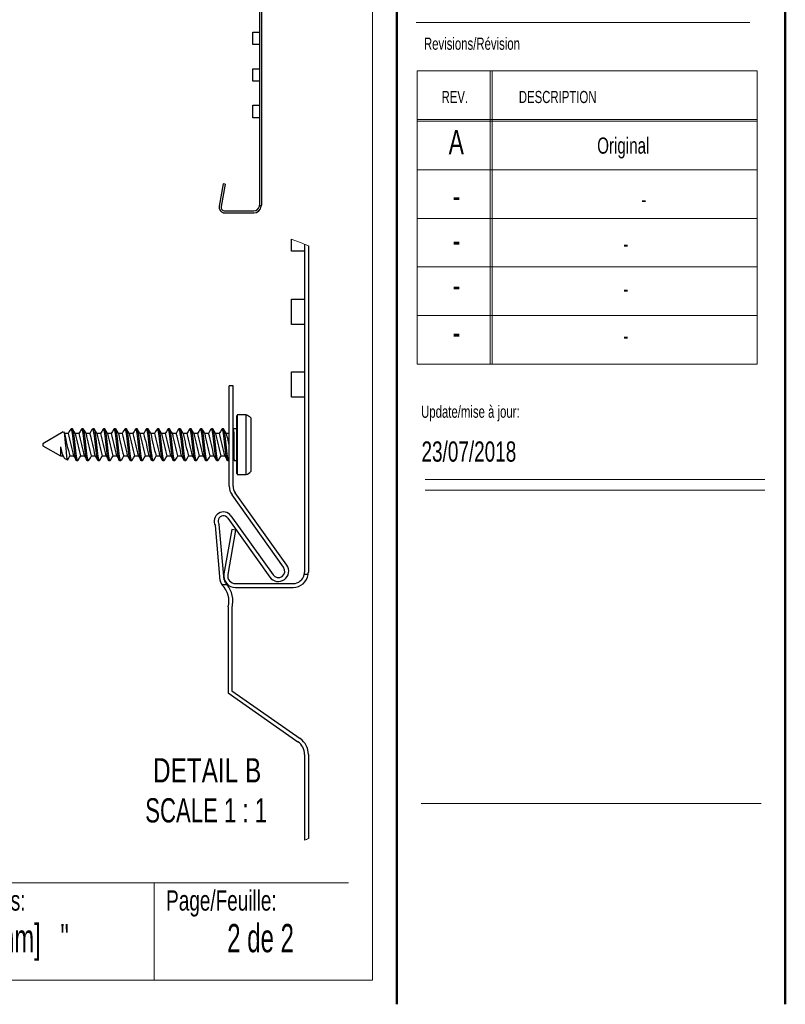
# Paper-space layout 'Sheet3' of a CAD drawing. Header units: inches. Extents: x 0.5 to 19.2, y -4 to 10.7.
# Tile 25 of 27: x 12.4 to 16.4, y 0.4 to 5.5. Entities that reach past the tile are written whole.
import ezdxf

# ---------------------------------------------------------------- set-up
doc = ezdxf.new("R2010")
doc.units = ezdxf.units.IN
doc.header["$MEASUREMENT"] = 0
doc.layers.add('FORMAT', color=7, linetype='Continuous')
doc.styles.add('SLDTEXTSTYLE0', font='TXT', dxfattribs={"width": 0.7})
doc.styles.add('SLDTEXTSTYLE1', font='TXT', dxfattribs={"width": 0.633333})
doc.styles.add('SLDTEXTSTYLE2', font='TXT', dxfattribs={"width": 0.625})
doc.styles.add('SLDTEXTSTYLE3', font='TXT', dxfattribs={"width": 0.75})
doc.styles.add('SLDTEXTSTYLE4', font='TXT', dxfattribs={"width": 0.681818})

# ---------------------------------------------------------------- blocks, each defined once
blk = doc.blocks.new('SW_NOTE_7')
at = {"layer": 'FORMAT', "color": 0, "char_height": 0.125, "attachment_point": 2}
for s, insert, style in [('DETAIL B', (0.3262, 0.1611), 'SLDTEXTSTYLE3'), ('SCALE 1 : 1', (0.3213, -0.0449), 'SLDTEXTSTYLE4')]:
    blk.add_mtext(s, dxfattribs=dict(at, insert=insert, style=style))

psp = doc.layouts.new('Sheet3')

# ---------------------------------------------------------------- linework, layer by layer
at = {"color": 7, "linetype": 'Continuous', "lineweight": 50}
for p, q in [((14.3762516, 10.6939449), (14.3762516, 0.3920732)), ((16.3762516, 0.3920732), (16.3762516, 10.6420732))]:
    psp.add_line(p, q, dxfattribs=at)
at = {"color": 7, "linetype": 'Continuous', "lineweight": 18}
for p, q in [((14.2512516, 10.5170732), (14.2512516, 0.5170732)), ((14.4754278, 5.446808), (16.192868, 5.446808)), ((14.4811999, 5.1987495), (16.2311999, 5.1987495)), ((14.4811999, 5.1987495), (14.4811999, 3.6887495)), ((14.8561999, 5.1987495), (14.8561999, 3.6887495)), ((14.8661999, 5.1987495), (14.8661999, 3.6887495)), ((16.2311999, 5.1987495), (16.2311999, 3.6887495)), ((14.4811999, 4.9487495), (16.2311999, 4.9487495)), ((14.4811999, 4.9387495), (16.2311999, 4.9387495)), ((14.4811999, 4.6887495), (16.2311999, 4.6887495)), ((16.2311999, 4.4387495), (14.4811999, 4.4387495)), ((14.4811999, 4.1887495), (16.2311999, 4.1887495)), ((16.2311999, 3.9387495), (14.4811999, 3.9387495)), ((14.4811999, 3.6887495), (16.2311999, 3.6887495)), ((14.5215385, 3.094666), (16.2715385, 3.094666)), ((14.5215385, 3.0386495), (16.2715385, 3.0386495)), ((0.7512516, 1.0170732), (14.1262516, 1.0170732)), ((13.1262516, 1.0170732), (13.1262516, 0.5170732)), ((14.2512516, 0.5170732), (0.6262516, 0.5170732))]:
    psp.add_line(p, q, dxfattribs=at)
at = {"color": 7, "linetype": 'Continuous', "lineweight": 25}
for p, q in [((13.6684463, 6.7016712), (13.6684463, 4.5067893)), ((13.6784463, 6.7016712), (13.6784463, 4.5067893)), ((13.6351392, 5.3333289), (13.6351392, 5.3982896)), ((13.6351392, 5.3982896), (13.6684463, 5.3982896)), ((13.6684463, 5.3333289), (13.6351392, 5.3333289)), ((13.6351392, 5.1445841), (13.6351392, 5.2095447)), ((13.6351392, 5.2095447), (13.6684463, 5.2095447)), ((13.6684463, 5.1445841), (13.6351392, 5.1445841)), ((13.6351392, 4.9573447), (13.6351392, 5.0223053)), ((13.6351392, 5.0223053), (13.6684463, 5.0223053)), ((13.6684463, 4.9573447), (13.6351392, 4.9573447)), ((13.481404, 4.6167935), (13.4611807, 4.5021015)), ((13.4912521, 4.615057), (13.4710288, 4.5003651)), ((13.4912521, 4.615057), (13.481404, 4.6167935)), ((13.4904148, 4.4772617), (13.6389187, 4.4772617)), ((13.4904148, 4.4672617), (13.6389187, 4.4672617)), ((13.6780174, 4.5009825), (13.6678697, 4.5009825)), ((13.8336915, 4.2707062), (13.8336915, 4.3310157)), ((13.9003057, 4.2707062), (13.8336915, 4.2707062)), ((13.9003057, 4.3056758), (13.9003057, 2.617627)), ((13.9203057, 4.2974183), (13.9203057, 2.617627)), ((13.8336915, 3.8932164), (13.8336915, 4.0231378)), ((13.8336915, 4.0231378), (13.9003057, 4.0231378)), ((13.9003057, 3.8932164), (13.8336915, 3.8932164)), ((13.8336915, 3.5187376), (13.8336915, 3.648659)), ((13.8336915, 3.648659), (13.9003057, 3.648659)), ((13.5126383, 3.0603626), (13.5126383, 3.5771698)), ((13.5326383, 3.5771698), (13.5126383, 3.5771698)), ((13.5326383, 3.0603626), (13.5326383, 3.5771698)), ((13.9003057, 3.5187376), (13.8336915, 3.5187376)), ((13.5526383, 3.1245159), (13.5526383, 3.422516)), ((13.6004866, 3.4277305), (13.5538306, 3.4277305)), ((13.5538306, 3.4277305), (13.5538306, 3.1193014)), ((13.6004866, 3.1193014), (13.6004866, 3.4277305)), ((13.6236384, 3.4123254), (13.6236384, 3.1347065)), ((12.7054161, 3.3555159), (12.6984717, 3.3555159)), ((12.7609717, 3.3555159), (12.7540272, 3.3555159)), ((12.8165272, 3.3555159), (12.8095828, 3.3555159)), ((12.8720828, 3.3555159), (12.8651384, 3.3555159)), ((12.9276383, 3.3555159), (12.9206939, 3.3555159)), ((12.9831939, 3.3555159), (12.9762495, 3.3555159)), ((13.0387494, 3.3555159), (13.031805, 3.3555159)), ((13.094305, 3.3555159), (13.0873606, 3.3555159)), ((13.1498606, 3.3555159), (13.1429161, 3.3555159)), ((13.2054161, 3.3555159), (13.1984717, 3.3555159)), ((13.2609717, 3.3555159), (13.2540272, 3.3555159)), ((13.3165272, 3.3555159), (13.3095828, 3.3555159)), ((13.3720828, 3.3555159), (13.3651384, 3.3555159)), ((13.4276383, 3.3555159), (13.4206939, 3.3555159)), ((13.4831939, 3.3555159), (13.4762495, 3.3555159)), ((13.5526383, 3.3555159), (13.5326383, 3.3555159)), ((12.658489, 3.3396288), (12.5526383, 3.2785159)), ((12.6644196, 3.3313487), (12.6606883, 3.3376914)), ((12.6846153, 3.3315159), (12.6643212, 3.3315159)), ((12.7401709, 3.3315159), (12.7198767, 3.3315159)), ((12.7957264, 3.3315159), (12.7754323, 3.3315159)), ((12.851282, 3.3315159), (12.8309879, 3.3315159)), ((12.9068375, 3.3315159), (12.8865435, 3.3315159)), ((12.9623931, 3.3315159), (12.942099, 3.3315159)), ((13.0179486, 3.3315159), (12.9976546, 3.3315159)), ((13.0735041, 3.3315159), (13.0532101, 3.3315159)), ((13.1290597, 3.3315159), (13.1087656, 3.3315159)), ((13.1846153, 3.3315159), (13.1643212, 3.3315159)), ((13.2401708, 3.3315159), (13.2198767, 3.3315159)), ((13.2957264, 3.3315159), (13.2754323, 3.3315159)), ((13.351282, 3.3315159), (13.3309879, 3.3315159)), ((13.4068375, 3.3315159), (13.3865434, 3.3315159)), ((13.4623931, 3.3315159), (13.442099, 3.3315159)), ((13.5126383, 3.3315159), (13.4976545, 3.3315159)), ((13.5387495, 3.191516), (13.5387495, 3.3309674)), ((12.5526383, 3.2785159), (12.5526383, 3.268516)), ((12.5526383, 3.268516), (12.6444371, 3.215516)), ((12.6444371, 3.2632759), (12.6444371, 3.215516)), ((13.5346844, 3.2547292), (13.5326383, 3.2682312)), ((13.5346844, 3.2547292), (13.5346844, 3.215516)), ((12.6444371, 3.215516), (12.6561681, 3.215516)), ((12.6560418, 3.2157304), (12.6583726, 3.211769)), ((12.6603752, 3.2083649), (12.6616251, 3.2062406)), ((12.6628129, 3.2049065), (12.6796361, 3.1951938)), ((12.6914947, 3.215516), (12.7117236, 3.215516)), ((12.7470503, 3.215516), (12.7672792, 3.215516)), ((12.8026058, 3.215516), (12.8228348, 3.215516)), ((12.8581614, 3.215516), (12.8783903, 3.215516)), ((12.913717, 3.215516), (12.9339459, 3.215516)), ((12.9692725, 3.215516), (12.9895014, 3.215516)), ((13.0248281, 3.215516), (13.045057, 3.215516)), ((13.0803837, 3.215516), (13.1006125, 3.215516)), ((13.1359392, 3.215516), (13.1561681, 3.215516)), ((13.1914948, 3.215516), (13.2117236, 3.215516)), ((13.2470503, 3.215516), (13.2672792, 3.215516)), ((13.3026059, 3.215516), (13.3228347, 3.215516)), ((13.3581614, 3.215516), (13.3783903, 3.215516)), ((13.413717, 3.215516), (13.4339459, 3.215516)), ((13.4692725, 3.215516), (13.4895014, 3.215516)), ((13.5326383, 3.215516), (13.5346844, 3.215516)), ((13.5346844, 3.215516), (13.5387495, 3.191516)), ((12.7262495, 3.191516), (12.7331939, 3.191516)), ((12.781805, 3.191516), (12.7887494, 3.191516)), ((12.8373606, 3.191516), (12.844305, 3.191516)), ((12.8929161, 3.191516), (12.8998606, 3.191516)), ((12.9484717, 3.191516), (12.9554161, 3.191516)), ((13.0040272, 3.191516), (13.0109717, 3.191516)), ((13.0595828, 3.191516), (13.0665272, 3.191516)), ((13.1151383, 3.191516), (13.1220828, 3.191516)), ((13.1706939, 3.191516), (13.1776383, 3.191516)), ((13.2262494, 3.191516), (13.2331939, 3.191516)), ((13.281805, 3.191516), (13.2887494, 3.191516)), ((13.3373606, 3.191516), (13.344305, 3.191516)), ((13.3929161, 3.191516), (13.3998606, 3.191516)), ((13.4484717, 3.191516), (13.4554161, 3.191516)), ((13.5040272, 3.191516), (13.5109717, 3.191516)), ((13.5387495, 3.191516), (13.5526383, 3.191516)), ((13.5538306, 3.1193014), (13.6004866, 3.1193014)), ((13.7928323, 2.6421156), (13.5272619, 3.0146562)), ((13.8091179, 2.653725), (13.5435475, 3.0262656)), ((13.5053791, 2.8955968), (13.7220476, 2.5916558)), ((13.5216648, 2.9072062), (13.7383332, 2.6032652)), ((13.4659648, 2.5751186), (13.4412911, 2.8566351)), ((13.4858884, 2.5768648), (13.4607927, 2.8631962)), ((13.5262212, 2.8376353), (13.4857746, 2.6082514)), ((13.5459173, 2.8341624), (13.5054708, 2.6047784)), ((13.5459173, 2.8341624), (13.5262212, 2.8376353)), ((13.919448, 2.6060133), (13.8991525, 2.6060133)), ((13.4747776, 2.5535476), (13.5014406, 2.5535476)), ((13.5442427, 2.5585719), (13.8412506, 2.5585719)), ((13.5442427, 2.5385718), (13.8412506, 2.5385718)), ((13.5066049, 2.4288708), (13.5066049, 1.9957999)), ((13.5266049, 2.4288708), (13.5266049, 2.0062113)), ((13.5066049, 1.9957999), (13.8667291, 1.7436384)), ((13.5266049, 2.0062113), (13.8782006, 1.7600214)), ((13.9003057, 1.6791382), (13.9003057, 1.2373093)), ((13.9203057, 1.6791382), (13.9203057, 1.2455669))]:
    psp.add_line(p, q, dxfattribs=at)
at = {"color": 7, "linetype": 'Continuous', "lineweight": 25, "flags": 128}
for points in [[(12.6966389, 3.3538932), (12.6894247, 3.3416587), (12.6833939, 3.3315159)], [(12.7257736, 3.1923628), (12.7226724, 3.1978821), (12.7194274, 3.2152693), (12.7157552, 3.2423539), (12.7123605, 3.2735158), (12.7090294, 3.3041521), (12.7054161, 3.3309674), (12.7052937, 3.3317626), (12.7020487, 3.3491497), (12.6984717, 3.3555159), (12.6966416, 3.352259)], [(12.7349972, 3.1947253), (12.7331939, 3.191516), (12.7296168, 3.1978821), (12.7263719, 3.2152693), (12.7226997, 3.2423539), (12.719305, 3.2735158), (12.7159103, 3.304678), (12.7122381, 3.3317626), (12.7089932, 3.3491497), (12.7054161, 3.3555159)], [(12.7199752, 3.3313487), (12.7128888, 3.3433949), (12.7058021, 3.3554446)], [(12.7521944, 3.3538932), (12.7449802, 3.3416587), (12.7389494, 3.3315159)], [(12.7813292, 3.1923628), (12.778228, 3.1978821), (12.774983, 3.2152693), (12.7713108, 3.2423539), (12.7679161, 3.2735158), (12.764585, 3.3041521), (12.7609717, 3.3309674), (12.7608492, 3.3317626), (12.7576043, 3.3491497), (12.7540272, 3.3555159), (12.7521972, 3.352259)], [(12.7905528, 3.1947253), (12.7887494, 3.191516), (12.7851724, 3.1978821), (12.7819275, 3.2152693), (12.7782552, 3.2423539), (12.7748606, 3.2735158), (12.7714659, 3.304678), (12.7677937, 3.3317626), (12.7645487, 3.3491497), (12.7609717, 3.3555159)], [(12.7755307, 3.3313487), (12.7684443, 3.3433949), (12.7613577, 3.3554446)], [(12.80775, 3.3538932), (12.8005358, 3.3416587), (12.794505, 3.3315159)], [(12.8368847, 3.1923628), (12.8337835, 3.1978821), (12.8305386, 3.2152693), (12.8268664, 3.2423539), (12.8234716, 3.2735158), (12.8201405, 3.3041521), (12.8165272, 3.3309674), (12.8164048, 3.3317626), (12.8131599, 3.3491497), (12.8095828, 3.3555159), (12.8077528, 3.352259)], [(12.8461083, 3.1947253), (12.844305, 3.191516), (12.840728, 3.1978821), (12.837483, 3.2152693), (12.8338108, 3.2423539), (12.8304162, 3.2735158), (12.8270215, 3.304678), (12.8233493, 3.3317626), (12.8201043, 3.3491497), (12.8165272, 3.3555159)], [(12.8310863, 3.3313487), (12.8239999, 3.3433949), (12.8169132, 3.3554446)], [(12.8633055, 3.3538932), (12.8560913, 3.3416587), (12.8500605, 3.3315159)], [(12.8924403, 3.1923628), (12.8893391, 3.1978821), (12.8860941, 3.2152693), (12.8824219, 3.2423539), (12.8790272, 3.2735158), (12.8756961, 3.3041521), (12.8720828, 3.3309674), (12.8719603, 3.3317626), (12.8687154, 3.3491497), (12.8651384, 3.3555159), (12.8633083, 3.352259)], [(12.9016639, 3.1947253), (12.8998606, 3.191516), (12.8962835, 3.1978821), (12.8930386, 3.2152693), (12.8893663, 3.2423539), (12.8859717, 3.2735158), (12.882577, 3.304678), (12.8789048, 3.3317626), (12.8756599, 3.3491497), (12.8720828, 3.3555159)], [(12.8866418, 3.3313487), (12.8795554, 3.3433949), (12.8724688, 3.3554446)], [(12.9188611, 3.3538932), (12.9116469, 3.3416587), (12.9056161, 3.3315159)], [(12.9479959, 3.1923628), (12.9448946, 3.1978821), (12.9416497, 3.2152693), (12.9379775, 3.2423539), (12.9345828, 3.2735158), (12.9312516, 3.3041521), (12.9276383, 3.3309674), (12.9275159, 3.3317626), (12.924271, 3.3491497), (12.9206939, 3.3555159), (12.9188639, 3.352259)], [(12.9572194, 3.1947253), (12.9554161, 3.191516), (12.9518391, 3.1978821), (12.9485941, 3.2152693), (12.9449219, 3.2423539), (12.9415273, 3.2735158), (12.9381326, 3.304678), (12.9344604, 3.3317626), (12.9312154, 3.3491497), (12.9276383, 3.3555159)], [(12.9421974, 3.3313487), (12.935111, 3.3433949), (12.9280243, 3.3554446)], [(12.9744166, 3.3538932), (12.9672024, 3.3416587), (12.9611716, 3.3315159)], [(13.0035514, 3.1923628), (13.0004502, 3.1978821), (12.9972053, 3.2152693), (12.993533, 3.2423539), (12.9901383, 3.2735158), (12.9868072, 3.3041521), (12.9831939, 3.3309674), (12.9830714, 3.3317626), (12.9798265, 3.3491497), (12.9762495, 3.3555159), (12.9744195, 3.352259)], [(13.012775, 3.1947253), (13.0109717, 3.191516), (13.0073947, 3.1978821), (13.0041497, 3.2152693), (13.0004774, 3.2423539), (12.9970828, 3.2735158), (12.9936882, 3.304678), (12.9900159, 3.3317626), (12.986771, 3.3491497), (12.9831939, 3.3555159)], [(12.9977529, 3.3313487), (12.9906666, 3.3433949), (12.9835799, 3.3554446)], [(13.0299722, 3.3538932), (13.022758, 3.3416587), (13.0167272, 3.3315159)], [(13.059107, 3.1923628), (13.0560057, 3.1978821), (13.0527608, 3.2152693), (13.0490886, 3.2423539), (13.0456939, 3.2735158), (13.0423627, 3.3041521), (13.0387494, 3.3309674), (13.038627, 3.3317626), (13.0353821, 3.3491497), (13.031805, 3.3555159), (13.029975, 3.352259)], [(13.0683305, 3.1947253), (13.0665272, 3.191516), (13.0629502, 3.1978821), (13.0597052, 3.2152693), (13.056033, 3.2423539), (13.0526384, 3.2735158), (13.0492437, 3.304678), (13.0455715, 3.3317626), (13.0423265, 3.3491497), (13.0387494, 3.3555159)], [(13.0533085, 3.3313487), (13.0462221, 3.3433949), (13.0391354, 3.3554446)], [(13.0855277, 3.3538932), (13.0783136, 3.3416587), (13.0722828, 3.3315159)], [(13.1146625, 3.1923628), (13.1115613, 3.1978821), (13.1083164, 3.2152693), (13.1046441, 3.2423539), (13.1012495, 3.2735158), (13.0979183, 3.3041521), (13.094305, 3.3309674), (13.0941826, 3.3317626), (13.0909376, 3.3491497), (13.0873606, 3.3555159), (13.0855306, 3.352259)], [(13.1238861, 3.1947253), (13.1220828, 3.191516), (13.1185057, 3.1978821), (13.1152608, 3.2152693), (13.1115886, 3.2423539), (13.1081939, 3.2735158), (13.1047992, 3.304678), (13.101127, 3.3317626), (13.0978821, 3.3491497), (13.094305, 3.3555159)], [(13.108864, 3.3313487), (13.1017776, 3.3433949), (13.094691, 3.3554446)], [(13.1410833, 3.3538932), (13.1338691, 3.3416587), (13.1278384, 3.3315159)], [(13.1702181, 3.1923628), (13.1671168, 3.1978821), (13.1638719, 3.2152693), (13.1601997, 3.2423539), (13.156805, 3.2735158), (13.1534739, 3.3041521), (13.1498606, 3.3309674), (13.1497381, 3.3317626), (13.1464932, 3.3491497), (13.1429161, 3.3555159), (13.1410861, 3.352259)], [(13.1794417, 3.1947253), (13.1776383, 3.191516), (13.1740613, 3.1978821), (13.1708164, 3.2152693), (13.1671441, 3.2423539), (13.1637495, 3.2735158), (13.1603548, 3.304678), (13.1566825, 3.3317626), (13.1534376, 3.3491497), (13.1498606, 3.3555159)], [(13.1644196, 3.3313487), (13.1573332, 3.3433949), (13.1502466, 3.3554446)], [(13.1966388, 3.3538932), (13.1894247, 3.3416587), (13.1833939, 3.3315159)], [(13.2257736, 3.1923628), (13.2226724, 3.1978821), (13.2194275, 3.2152693), (13.2157552, 3.2423539), (13.2123606, 3.2735158), (13.2090294, 3.3041521), (13.2054161, 3.3309674), (13.2052937, 3.3317626), (13.2020487, 3.3491497), (13.1984717, 3.3555159), (13.1966417, 3.352259)], [(13.2349972, 3.1947253), (13.2331939, 3.191516), (13.2296168, 3.1978821), (13.2263719, 3.2152693), (13.2226997, 3.2423539), (13.219305, 3.2735158), (13.2159103, 3.304678), (13.2122381, 3.3317626), (13.2089932, 3.3491497), (13.2054161, 3.3555159)], [(13.2199751, 3.3313487), (13.2128887, 3.3433949), (13.2058021, 3.3554446)], [(13.2521944, 3.3538932), (13.2449803, 3.3416587), (13.2389495, 3.3315159)], [(13.2813292, 3.1923628), (13.278228, 3.1978821), (13.274983, 3.2152693), (13.2713108, 3.2423539), (13.2679161, 3.2735158), (13.264585, 3.3041521), (13.2609717, 3.3309674), (13.2608492, 3.3317626), (13.2576043, 3.3491497), (13.2540272, 3.3555159), (13.2521972, 3.352259)], [(13.2905528, 3.1947253), (13.2887494, 3.191516), (13.2851724, 3.1978821), (13.2819275, 3.2152693), (13.2782552, 3.2423539), (13.2748606, 3.2735158), (13.2714659, 3.304678), (13.2677937, 3.3317626), (13.2645487, 3.3491497), (13.2609717, 3.3555159)], [(13.2755307, 3.3313487), (13.2684443, 3.3433949), (13.2613577, 3.3554446)], [(13.3077499, 3.3538932), (13.3005358, 3.3416587), (13.294505, 3.3315159)], [(13.3368847, 3.1923628), (13.3337835, 3.1978821), (13.3305386, 3.2152693), (13.3268663, 3.2423539), (13.3234717, 3.2735158), (13.3201405, 3.3041521), (13.3165272, 3.3309674), (13.3164048, 3.3317626), (13.3131598, 3.3491497), (13.3095828, 3.3555159), (13.3077528, 3.352259)], [(13.3461083, 3.1947253), (13.344305, 3.191516), (13.3407279, 3.1978821), (13.337483, 3.2152693), (13.3338108, 3.2423539), (13.3304161, 3.2735158), (13.3270214, 3.304678), (13.3233492, 3.3317626), (13.3201043, 3.3491497), (13.3165272, 3.3555159)], [(13.3310862, 3.3313487), (13.3239999, 3.3433949), (13.3169132, 3.3554446)], [(13.3633055, 3.3538932), (13.3560914, 3.3416587), (13.3500606, 3.3315159)], [(13.3924403, 3.1923628), (13.3893391, 3.1978821), (13.3860941, 3.2152693), (13.3824219, 3.2423539), (13.3790272, 3.2735158), (13.3756961, 3.3041521), (13.3720828, 3.3309674), (13.3719603, 3.3317626), (13.3687154, 3.3491497), (13.3651384, 3.3555159), (13.3633083, 3.352259)], [(13.4016639, 3.1947253), (13.3998606, 3.191516), (13.3962835, 3.1978821), (13.3930386, 3.2152693), (13.3893663, 3.2423539), (13.3859717, 3.2735158), (13.382577, 3.304678), (13.3789048, 3.3317626), (13.3756598, 3.3491497), (13.3720828, 3.3555159)], [(13.3866418, 3.3313487), (13.3795554, 3.3433949), (13.3724688, 3.3554446)], [(13.4188611, 3.3538932), (13.4116469, 3.3416587), (13.4056161, 3.3315159)], [(13.4479958, 3.1923628), (13.4448946, 3.1978821), (13.4416497, 3.2152693), (13.4379775, 3.2423539), (13.4345828, 3.2735158), (13.4312516, 3.3041521), (13.4276383, 3.3309674), (13.4275159, 3.3317626), (13.424271, 3.3491497), (13.4206939, 3.3555159), (13.4188639, 3.352259)], [(13.4572194, 3.1947253), (13.4554161, 3.191516), (13.4518391, 3.1978821), (13.4485941, 3.2152693), (13.4449219, 3.2423539), (13.4415272, 3.2735158), (13.4381326, 3.304678), (13.4344603, 3.3317626), (13.4312154, 3.3491497), (13.4276383, 3.3555159)], [(13.4421974, 3.3313487), (13.435111, 3.3433949), (13.4280244, 3.3554446)], [(13.4744166, 3.3538932), (13.4672025, 3.3416587), (13.4611717, 3.3315159)], [(13.5035514, 3.1923628), (13.5004502, 3.1978821), (13.4972052, 3.2152693), (13.493533, 3.2423539), (13.4901383, 3.2735158), (13.4868072, 3.3041521), (13.4831939, 3.3309674), (13.4830715, 3.3317626), (13.4798265, 3.3491497), (13.4762495, 3.3555159), (13.4744195, 3.352259)], [(13.512775, 3.1947253), (13.5109717, 3.191516), (13.5073946, 3.1978821), (13.5041497, 3.2152693), (13.5004775, 3.2423539), (13.4970828, 3.2735158), (13.4936881, 3.304678), (13.4900159, 3.3317626), (13.486771, 3.3491497), (13.4831939, 3.3555159)], [(13.4977529, 3.3313487), (13.4906665, 3.3433949), (13.4835799, 3.3554446)], [(12.6593323, 3.3393106), (12.6598737, 3.3397632), (12.6620627, 3.3341961), (12.6641353, 3.3219), (12.6664499, 3.3033692), (12.6686799, 3.2808845), (12.6707418, 3.2572002), (12.6730295, 3.2340216), (12.6752934, 3.2144579), (12.6773561, 3.2011504), (12.6796132, 3.1952181), (12.6811203, 3.1969734)], [(12.6794444, 3.1930909), (12.6866552, 3.2053201), (12.6927162, 3.215516)], [(12.7115974, 3.2157304), (12.7186869, 3.2036804), (12.7257766, 3.1916231)], [(12.7349999, 3.1930909), (12.7422108, 3.2053201), (12.7482717, 3.215516)], [(12.767153, 3.2157304), (12.7742424, 3.2036804), (12.7813321, 3.1916231)], [(12.7905555, 3.1930909), (12.7977663, 3.2053201), (12.8038273, 3.215516)], [(12.8227085, 3.2157304), (12.829798, 3.2036804), (12.8368877, 3.1916231)], [(12.846111, 3.1930909), (12.8533219, 3.2053201), (12.8593829, 3.215516)], [(12.8782641, 3.2157304), (12.8853535, 3.2036804), (12.8924432, 3.1916231)], [(12.9016666, 3.1930909), (12.9088774, 3.2053201), (12.9149384, 3.215516)], [(12.9338197, 3.2157304), (12.9409091, 3.2036804), (12.9479988, 3.1916231)], [(12.9572221, 3.1930909), (12.964433, 3.2053201), (12.970494, 3.215516)], [(12.9893752, 3.2157304), (12.9964646, 3.2036804), (13.0035543, 3.1916231)], [(13.0127777, 3.1930909), (13.0199886, 3.2053201), (13.0260495, 3.215516)], [(13.0449308, 3.2157304), (13.0520202, 3.2036804), (13.0591099, 3.1916231)], [(13.0683333, 3.1930909), (13.0755441, 3.2053201), (13.081605, 3.215516)], [(13.1004863, 3.2157304), (13.1075757, 3.2036804), (13.1146655, 3.1916231)], [(13.1238888, 3.1930909), (13.1310997, 3.2053201), (13.1371606, 3.215516)], [(13.1560419, 3.2157304), (13.1631313, 3.2036804), (13.170221, 3.1916231)], [(13.1794444, 3.1930909), (13.1866553, 3.2053201), (13.1927162, 3.215516)], [(13.2115974, 3.2157304), (13.2186869, 3.2036804), (13.2257766, 3.1916231)], [(13.2349999, 3.1930909), (13.2422108, 3.2053201), (13.2482717, 3.215516)], [(13.267153, 3.2157304), (13.2742424, 3.2036804), (13.2813321, 3.1916231)], [(13.2905555, 3.1930909), (13.2977664, 3.2053201), (13.3038273, 3.215516)], [(13.3227085, 3.2157304), (13.329798, 3.2036804), (13.3368877, 3.1916231)], [(13.346111, 3.1930909), (13.3533219, 3.2053201), (13.3593828, 3.215516)], [(13.3782641, 3.2157304), (13.3853535, 3.2036804), (13.3924432, 3.1916231)], [(13.4016666, 3.1930909), (13.4088775, 3.2053201), (13.4149384, 3.215516)], [(13.4338196, 3.2157304), (13.4409091, 3.2036804), (13.4479988, 3.1916231)], [(13.4572221, 3.1930909), (13.464433, 3.2053201), (13.4704939, 3.215516)], [(13.4893752, 3.2157304), (13.4964646, 3.2036804), (13.5035543, 3.1916231)]]:
    psp.add_lwpolyline(points, dxfattribs=at)
at = {"color": 7, "linetype": 'Continuous', "lineweight": 25}
for centre, radius, start, end in [((13.4904148, 4.4969468), 0.029685, 170, 270), ((13.4904148, 4.4969468), 0.019685, 170, 270), ((13.6389187, 4.5067893), 0.0295276, 270, 348.6583938), ((13.6389187, 4.5067893), 0.0395276, 270, 351.5523323), ((13.6389187, 4.5067893), 0.0295276, 348.6583938, 0), ((13.6389187, 4.5067893), 0.0395276, 351.5523323, 0), ((13.564638, 3.422516), 0.0119997, 154.2431293, 180.0001783), ((13.5681385, 3.3540164), 0.0804995, 46.4139677, 66.3065851), ((13.4665425, 3.3241787), 0.0725254, 5.3710358, 24.3077231), ((15.7206256, 3.9917561), 3.1270086, 192.2020957, 194.3732282), ((10.1228621, 2.6672308), 2.6464795, 11.9747197, 14.5371143), ((15.7761812, 3.9917561), 3.1270086, 192.2020957, 194.3732282), ((10.1784177, 2.6672308), 2.6464795, 11.9747197, 14.5371143), ((15.8317367, 3.9917561), 3.1270086, 192.2020957, 194.3732282), ((10.2339733, 2.6672308), 2.6464795, 11.9747197, 14.5371143), ((15.8872923, 3.9917561), 3.1270086, 192.2020957, 194.3732282), ((10.2895288, 2.6672308), 2.6464795, 11.9747197, 14.5371143), ((15.9428478, 3.9917561), 3.1270086, 192.2020957, 194.3732282), ((10.3450844, 2.6672308), 2.6464795, 11.9747197, 14.5371143), ((15.9984034, 3.9917561), 3.1270086, 192.2020957, 194.3732282), ((10.40064, 2.6672308), 2.6464795, 11.9747197, 14.5371143), ((16.0539589, 3.9917561), 3.1270086, 192.2020957, 194.3732282), ((10.4561955, 2.6672308), 2.6464795, 11.9747197, 14.5371143), ((16.1095132, 3.9917558), 3.1270072, 192.2020953, 194.3732287), ((10.5119595, 2.6672791), 2.6462656, 11.9746333, 14.5372353), ((16.1653651, 3.9918267), 3.1273118, 192.2022182, 194.3731402), ((10.567515, 2.6672791), 2.6462656, 11.9746333, 14.5372353), ((16.2209206, 3.9918267), 3.1273118, 192.2022182, 194.3731402), ((10.6230706, 2.6672791), 2.6462656, 11.9746333, 14.5372353), ((16.2764762, 3.9918267), 3.1273118, 192.2022182, 194.3731402), ((10.6786261, 2.6672791), 2.6462656, 11.9746333, 14.5372353), ((16.3320317, 3.9918267), 3.1273118, 192.2022182, 194.3731402), ((10.7341817, 2.6672791), 2.6462656, 11.9746333, 14.5372353), ((16.3875873, 3.9918267), 3.1273118, 192.2022182, 194.3731402), ((10.7895271, 2.6672304), 2.6464813, 11.9747205, 14.5371135), ((16.4427029, 3.9917223), 3.1268597, 192.2020527, 194.3732885), ((10.8451886, 2.667255), 2.6463725, 11.9746765, 14.5371748), ((16.4982584, 3.9917223), 3.1268597, 192.2020527, 194.3732885), ((10.9007442, 2.667255), 2.6463725, 11.9746765, 14.5371748), ((13.241079, 3.2385417), 0.2726127, 5.0383742, 19.787456), ((8.5779036, 3.5572534), 4.9660041, 356.5074334, 357.3882978), ((12.7792619, 3.2720941), 0.1351129, 183.7420883, 204.3794104), ((12.7962905, 3.279955), 0.1527667, 186.2680556, 209.2664472), ((13.564638, 3.1245159), 0.0119997, 179.9998217, 205.7568707), ((13.5681385, 3.1930155), 0.0804995, 293.6934149, 313.5860323), ((13.5913785, 3.0603626), 0.0787402, 179.9999935, 215.4836676), ((13.5913782, 3.0603625), 0.0587399, 179.9999013, 215.4837455), ((13.4829383, 2.8795997), 0.047559, 35.4835394, 208.8726622), ((13.4829383, 2.8795996), 0.027559, 35.4835782, 216.5276981), ((13.7655827, 2.6226904), 0.0534646, 215.4836627, 35.4836364), ((13.7655827, 2.6226905), 0.0334646, 215.4837513, 35.4835321), ((13.5442428, 2.5979419), 0.0593701, 169.9999838, 269.9999702), ((13.5442426, 2.5979418), 0.03937, 169.999999, 270.0001534), ((13.8412509, 2.6176266), 0.0590547, 269.9996976, 348.6586669), ((13.8412505, 2.617627), 0.0790552, 270.0000653, 351.5523378), ((13.8412516, 2.6176269), 0.0590541, 348.6582698, 0.0000703), ((13.8412547, 2.6176267), 0.0790511, 351.5520994, 0.0001982), ((13.5051844, 2.578556), 0.03937, 185.0088048, 219.4359291), ((13.5051648, 2.5785387), 0.0393439, 219.4346886, 224.5166393), ((13.3920537, 2.4673264), 0.1192824, 345.972394, 44.5144981), ((13.5051845, 2.578556), 0.01937, 185.0088087, 224.5145425), ((13.3920736, 2.467344), 0.1392559, 38.2453309, 44.515061), ((13.392054, 2.4673265), 0.1392821, 345.9723782, 38.2459979), ((13.5459743, 2.4288708), 0.0393694, 165.9721653, 180.0000325), ((13.5459769, 2.4288706), 0.019372, 165.973026, 179.9994767), ((13.8215652, 1.679138), 0.0787405, 0.0001023, 54.9998809), ((13.8215655, 1.6791382), 0.0987402, 359.9999901, 54.9999889)]:
    psp.add_arc(centre, radius, start, end, dxfattribs=at)
at = {"color": 7, "linetype": 'Continuous', "lineweight": 18}
for centre, radius, start, end in [((13.2786187, 2.7715932), 1.6552657, 67.1907714, 70.4069307), ((13.2791478, 2.7701093), 1.6538781, 292.0599545, 292.8095595)]:
    psp.add_arc(centre, radius, start, end, dxfattribs=at)
at = {"layer": 'FORMAT', "lineweight": 18}
psp.add_line((14.5012516, 1.4265536), (16.2512516, 1.4265536), dxfattribs=at)

# ---------------------------------------------------------------- block references
at = {"layer": 'FORMAT'}
psp.add_blockref('SW_NOTE_7', (13.0726786, 1.4982316), dxfattribs=at)

# ---------------------------------------------------------------- texts
at = {"color": 7, "linetype": 'Continuous', "lineweight": 0}
for s, insert, char_height, attachment_point, style in [('Revisions/Révision', (14.5156012, 5.3694188), 0.0625, 1, 'SLDTEXTSTYLE0'), ('REV.', (14.6062312, 5.0951297), 0.0625, 1, 'SLDTEXTSTYLE0'), ('DESCRIPTION', (15.0041424, 5.0951297), 0.0625, 1, 'SLDTEXTSTYLE0'), ('A', (14.6820414, 4.8942809), 0.125, 2, 'SLDTEXTSTYLE0'), ('Original', (15.5419694, 4.8554617), 0.08333333, 2, 'SLDTEXTSTYLE0'), ('-', (14.6833579, 4.6174037), 0.125, 2, 'SLDTEXTSTYLE0'), ('-', (15.6471739, 4.5785845), 0.0833333, 2, 'SLDTEXTSTYLE0'), ('-', (14.6833579, 4.3881653), 0.125, 2, 'SLDTEXTSTYLE0'), ('-', (15.5556728, 4.3493461), 0.0833333, 2, 'SLDTEXTSTYLE0'), ('-', (14.6833579, 4.1569001), 0.125, 2, 'SLDTEXTSTYLE0'), ('-', (15.5556728, 4.118081), 0.0833333, 2, 'SLDTEXTSTYLE0'), ('-', (14.6833579, 3.9142956), 0.125, 2, 'SLDTEXTSTYLE0'), ('-', (15.5556728, 3.8754764), 0.0833333, 2, 'SLDTEXTSTYLE0'), ('Update/mise à jour:', (14.5009021, 3.4746831), 0.0625, 1, 'SLDTEXTSTYLE0'), ('23/07/2018', (14.5029298, 3.2903145), 0.10416667, 1, 'SLDTEXTSTYLE0'), ('Units/Unités:', (11.9111167, 0.9786785), 0.104166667, 1, 'SLDTEXTSTYLE0'), ('Page/Feuille:', (13.1879976, 0.9786785), 0.104166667, 1, 'SLDTEXTSTYLE0'), ('[mm]   "', (12.4789981, 0.805962), 0.14583333, 2, 'SLDTEXTSTYLE2'), ('2 de 2', (13.6742198, 0.805962), 0.14583333, 2, 'SLDTEXTSTYLE1')]:
    psp.add_mtext(s, dxfattribs=dict(at, insert=insert, char_height=char_height, attachment_point=attachment_point, style=style))

doc.saveas('drawing.dxf')
